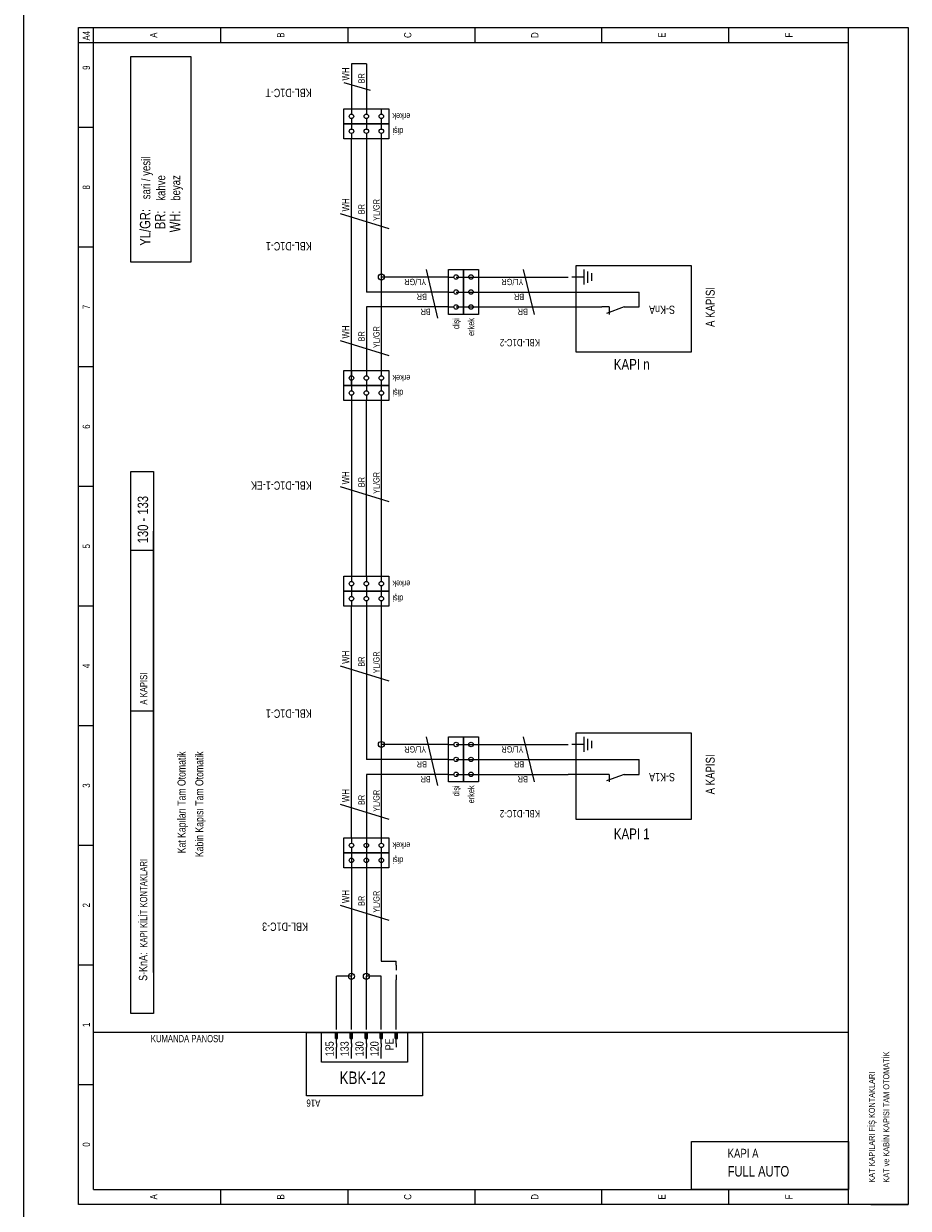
# Model space of a CAD drawing. Header units: centimetres. Extents: x 0 to 12476, y -30 to 2970.
# Tile 21 of 26: x 10361 to 11072, y 1019 to 1971. Entities that reach past the tile are written whole.
import ezdxf
from ezdxf.enums import TextEntityAlignment as Align

# ---------------------------------------------------------------- set-up
doc = ezdxf.new("R2010")
doc.units = ezdxf.units.CM
for name, color, linetype in [('ASN-CERCEVE', 7, 'Continuous'), ('ASN-ELEKTRIK', 3, 'Continuous'), ('ASN-ELEKTRIK-YAZI', 4, 'Continuous')]:
    doc.layers.add(name, color=color, linetype=linetype)

msp = doc.modelspace()

# ---------------------------------------------------------------- linework, layer by layer
at = {"layer": 'ASN-CERCEVE'}
msp.add_line((10360.8, 0), (10360.8, 2970), dxfattribs=at)
at = {"layer": 'ASN-ELEKTRIK'}
for p, q in [((10404.96, 1022.32), (10404.96, 1968.08)), ((10404.96, 1968.08), (11072.12, 1968.08)), ((10416.98, 1034.34), (10416.98, 1968.08)), ((10519.16, 1968.08), (10519.16, 1956.05)), ((10621.33, 1968.08), (10621.33, 1956.05)), ((10723.51, 1968.08), (10723.51, 1956.05)), ((10825.69, 1956.05), (10825.69, 1968.08)), ((10927.87, 1956.05), (10927.87, 1968.08)), ((11024.04, 1022.32), (11024.04, 1968.08)), ((11072.12, 1968.08), (11072.12, 1022.32)), ((10404.96, 1956.05), (11024.04, 1956.05)), ((10447.03, 1779.64), (10447.03, 1944.93)), ((10447.03, 1944.93), (10495.11, 1944.93)), ((10495.11, 1944.93), (10495.11, 1779.64)), ((10636.36, 1938.92), (10624.34, 1938.92)), ((10624.34, 1938.92), (10624.34, 1902.86)), ((10636.36, 1938.92), (10636.36, 1902.86)), ((10618.33, 1923.89), (10639.37, 1917.88)), ((10618.33, 1890.84), (10618.33, 1902.86)), ((10618.33, 1902.86), (10654.39, 1902.86)), ((10624.34, 1902.86), (10624.34, 1898.65)), ((10624.34, 1895.04), (10624.34, 1890.84)), ((10636.36, 1902.86), (10636.36, 1898.65)), ((10636.36, 1895.04), (10636.36, 1890.84)), ((10648.38, 1902.86), (10648.38, 1898.65)), ((10648.38, 1895.04), (10648.38, 1890.84)), ((10654.39, 1902.86), (10654.39, 1890.84)), ((10416.98, 1887.83), (10404.96, 1887.83)), ((10654.39, 1890.84), (10618.33, 1890.84)), ((10618.33, 1878.81), (10618.33, 1890.84)), ((10618.33, 1890.84), (10654.39, 1890.84)), ((10624.34, 1890.84), (10624.34, 1886.63)), ((10636.36, 1890.84), (10636.36, 1886.63)), ((10648.38, 1890.84), (10648.38, 1886.63)), ((10654.39, 1890.84), (10654.39, 1878.81)), ((10654.39, 1878.81), (10618.33, 1878.81)), ((10624.34, 1883.02), (10624.34, 1878.81)), ((10624.34, 1692.49), (10624.34, 1878.81)), ((10636.36, 1883.02), (10636.36, 1878.81)), ((10636.36, 1878.81), (10636.36, 1755.6)), ((10648.38, 1883.02), (10648.38, 1878.81)), ((10648.38, 1878.81), (10648.38, 1767.62)), ((10615.32, 1818.71), (10654.39, 1806.69)), ((10416.98, 1791.66), (10404.96, 1791.66)), ((10495.11, 1779.64), (10447.03, 1779.64)), ((10684.44, 1773.63), (10693.46, 1734.56)), ((10702.48, 1737.57), (10702.48, 1773.63)), ((10702.48, 1773.63), (10714.5, 1773.63)), ((10714.5, 1737.57), (10714.5, 1773.63)), ((10714.5, 1773.63), (10726.52, 1773.63)), ((10714.5, 1773.63), (10714.5, 1737.57)), ((10726.52, 1773.63), (10726.52, 1737.57)), ((10771.6, 1737.57), (10762.58, 1773.63)), ((10897.82, 1776.64), (10804.65, 1776.64)), ((10804.65, 1776.64), (10804.65, 1707.52)), ((10811.27, 1773.63), (10811.27, 1761.61)), ((10814.27, 1772.13), (10814.27, 1763.11)), ((10897.82, 1707.52), (10897.82, 1776.64)), ((10702.48, 1767.62), (10648.38, 1767.62)), ((10648.38, 1767.62), (10648.38, 1692.49)), ((10702.48, 1767.62), (10706.68, 1767.62)), ((10708.49, 1767.62), (10798.64, 1767.62)), ((10714.5, 1767.62), (10718.7, 1767.62)), ((10811.27, 1767.62), (10801.65, 1767.62)), ((10817.28, 1770.63), (10817.28, 1764.62)), ((10702.48, 1755.6), (10636.36, 1755.6)), ((10702.48, 1755.6), (10706.68, 1755.6)), ((10708.49, 1755.6), (10798.64, 1755.6)), ((10714.5, 1755.6), (10718.7, 1755.6)), ((10780.61, 1755.6), (10855.74, 1755.6)), ((10855.74, 1743.58), (10855.74, 1755.6)), ((10702.48, 1743.58), (10636.36, 1743.58)), ((10636.36, 1743.58), (10636.36, 1692.49)), ((10702.48, 1743.58), (10706.68, 1743.58)), ((10708.49, 1743.58), (10798.64, 1743.58)), ((10714.5, 1743.58), (10718.7, 1743.58)), ((10780.61, 1743.58), (10792.63, 1743.58)), ((10798.64, 1743.58), (10825.69, 1743.58)), ((10831.7, 1743.58), (10825.69, 1743.58)), ((10843.72, 1743.58), (10829.3, 1738.33)), ((10831.7, 1743.58), (10831.7, 1737.57)), ((10843.72, 1743.58), (10849.73, 1743.58)), ((10849.73, 1743.58), (10855.74, 1743.58)), ((10714.5, 1737.57), (10702.48, 1737.57)), ((10726.52, 1737.57), (10714.5, 1737.57)), ((10615.32, 1716.53), (10654.39, 1704.51)), ((10804.65, 1707.52), (10897.82, 1707.52)), ((10416.98, 1695.49), (10404.96, 1695.49)), ((10618.33, 1680.47), (10618.33, 1692.49)), ((10618.33, 1692.49), (10654.39, 1692.49)), ((10624.34, 1692.49), (10624.34, 1688.28)), ((10624.34, 1680.47), (10624.34, 1692.49)), ((10636.36, 1692.49), (10636.36, 1688.28)), ((10648.38, 1692.49), (10648.38, 1688.28)), ((10654.39, 1692.49), (10654.39, 1680.47)), ((10654.39, 1680.47), (10618.33, 1680.47)), ((10618.33, 1668.45), (10618.33, 1680.47)), ((10618.33, 1680.47), (10654.39, 1680.47)), ((10624.34, 1684.68), (10624.34, 1680.47)), ((10624.34, 1680.47), (10624.34, 1676.26)), ((10636.36, 1684.68), (10636.36, 1680.47)), ((10636.36, 1680.47), (10636.36, 1676.26)), ((10648.38, 1684.68), (10648.38, 1680.47)), ((10648.38, 1680.47), (10648.38, 1676.26)), ((10654.39, 1680.47), (10654.39, 1668.45)), ((10654.39, 1668.45), (10618.33, 1668.45)), ((10624.34, 1672.65), (10624.34, 1668.45)), ((10624.34, 1668.45), (10624.34, 1527.2)), ((10636.36, 1672.65), (10636.36, 1668.45)), ((10636.36, 1527.2), (10636.36, 1668.45)), ((10648.38, 1672.65), (10648.38, 1668.45)), ((10648.38, 1668.45), (10648.38, 1527.2)), ((10447.03, 1175.59), (10447.03, 1611.35)), ((10447.03, 1611.35), (10465.06, 1611.35)), ((10465.06, 1611.35), (10465.06, 1175.59)), ((10416.98, 1599.33), (10404.96, 1599.33)), ((10615.32, 1599.33), (10654.39, 1587.31)), ((10465.06, 1208.65), (10465.06, 1563.26)), ((10447.03, 1548.24), (10465.06, 1548.24)), ((10618.33, 1515.18), (10618.33, 1527.2)), ((10618.33, 1527.2), (10654.39, 1527.2)), ((10624.34, 1527.2), (10624.34, 1522.99)), ((10636.36, 1527.2), (10636.36, 1522.99)), ((10648.38, 1527.2), (10648.38, 1522.99)), ((10654.39, 1527.2), (10654.39, 1515.18)), ((10654.39, 1515.18), (10618.33, 1515.18)), ((10618.33, 1503.16), (10618.33, 1515.18)), ((10618.33, 1515.18), (10654.39, 1515.18)), ((10624.34, 1519.39), (10624.34, 1515.18)), ((10624.34, 1515.18), (10624.34, 1510.97)), ((10636.36, 1519.39), (10636.36, 1515.18)), ((10636.36, 1515.18), (10636.36, 1510.97)), ((10648.38, 1519.39), (10648.38, 1515.18)), ((10648.38, 1515.18), (10648.38, 1510.97)), ((10654.39, 1515.18), (10654.39, 1503.16)), ((10624.34, 1507.37), (10624.34, 1503.16)), ((10636.36, 1507.37), (10636.36, 1503.16)), ((10648.38, 1507.37), (10648.38, 1503.16)), ((10416.98, 1503.16), (10404.96, 1503.16)), ((10654.39, 1503.16), (10618.33, 1503.16)), ((10624.34, 1316.83), (10624.34, 1503.16)), ((10636.36, 1503.16), (10636.36, 1379.94)), ((10648.38, 1503.16), (10648.38, 1391.97)), ((10615.32, 1455.08), (10654.39, 1443.05)), ((10447.03, 1419.01), (10465.06, 1419.01)), ((10416.98, 1406.99), (10404.96, 1406.99)), ((10897.82, 1400.98), (10804.65, 1400.98)), ((10804.65, 1400.98), (10804.65, 1331.86)), ((10897.82, 1331.86), (10897.82, 1400.98)), ((10702.48, 1391.97), (10648.38, 1391.97)), ((10648.38, 1391.97), (10648.38, 1316.83)), ((10684.44, 1397.98), (10693.46, 1358.91)), ((10702.48, 1361.91), (10702.48, 1397.98)), ((10702.48, 1397.98), (10714.5, 1397.98)), ((10702.48, 1391.97), (10706.68, 1391.97)), ((10708.49, 1391.97), (10798.64, 1391.97)), ((10714.5, 1361.91), (10714.5, 1397.98)), ((10714.5, 1397.98), (10726.52, 1397.98)), ((10714.5, 1397.98), (10714.5, 1361.91)), ((10714.5, 1391.97), (10718.7, 1391.97)), ((10726.52, 1397.98), (10726.52, 1361.91)), ((10771.6, 1361.91), (10762.58, 1397.98)), ((10811.27, 1391.97), (10801.65, 1391.97)), ((10811.27, 1397.98), (10811.27, 1385.96)), ((10814.27, 1396.47), (10814.27, 1387.46)), ((10817.28, 1394.97), (10817.28, 1388.96)), ((10702.48, 1379.94), (10636.36, 1379.94)), ((10702.48, 1379.94), (10706.68, 1379.94)), ((10708.49, 1379.94), (10798.64, 1379.94)), ((10714.5, 1379.94), (10718.7, 1379.94)), ((10780.61, 1379.94), (10855.74, 1379.94)), ((10855.74, 1367.92), (10855.74, 1379.94)), ((10702.48, 1367.92), (10636.36, 1367.92)), ((10636.36, 1367.92), (10636.36, 1307.82)), ((10702.48, 1367.92), (10706.68, 1367.92)), ((10714.5, 1361.91), (10702.48, 1361.91)), ((10708.49, 1367.92), (10798.64, 1367.92)), ((10714.5, 1367.92), (10718.7, 1367.92)), ((10726.52, 1361.91), (10714.5, 1361.91)), ((10780.61, 1367.92), (10792.63, 1367.92)), ((10825.69, 1367.92), (10798.64, 1367.92)), ((10831.7, 1367.92), (10825.69, 1367.92)), ((10843.72, 1367.92), (10829.3, 1362.67)), ((10831.7, 1367.92), (10831.7, 1361.91)), ((10843.72, 1367.92), (10849.73, 1367.92)), ((10849.73, 1367.92), (10855.74, 1367.92)), ((10615.32, 1343.88), (10654.39, 1331.86)), ((10804.65, 1331.86), (10897.82, 1331.86)), ((10618.33, 1304.81), (10618.33, 1316.83)), ((10618.33, 1316.83), (10654.39, 1316.83)), ((10624.34, 1316.83), (10624.34, 1312.63)), ((10636.36, 1316.83), (10636.36, 1312.63)), ((10648.38, 1316.83), (10648.38, 1312.63)), ((10654.39, 1316.83), (10654.39, 1304.81)), ((10416.98, 1310.82), (10404.96, 1310.82)), ((10654.39, 1304.81), (10618.33, 1304.81)), ((10618.33, 1292.79), (10618.33, 1304.81)), ((10618.33, 1304.81), (10654.39, 1304.81)), ((10624.34, 1309.02), (10624.34, 1304.81)), ((10624.34, 1304.81), (10624.34, 1300.61)), ((10624.34, 1304.81), (10624.34, 1205.64)), ((10636.36, 1309.02), (10636.36, 1304.81)), ((10636.36, 1304.81), (10636.36, 1300.61)), ((10636.36, 1304.81), (10636.36, 1205.64)), ((10648.38, 1309.02), (10648.38, 1304.81)), ((10648.38, 1304.81), (10648.38, 1300.61)), ((10648.38, 1304.81), (10648.38, 1217.66)), ((10654.39, 1304.81), (10654.39, 1292.79)), ((10624.34, 1297), (10624.34, 1292.79)), ((10636.36, 1297), (10636.36, 1292.79)), ((10648.38, 1297), (10648.38, 1292.79)), ((10654.39, 1292.79), (10618.33, 1292.79)), ((10615.32, 1262.74), (10654.39, 1250.72)), ((10416.98, 1214.66), (10404.96, 1214.66)), ((10648.38, 1217.66), (10660.4, 1217.66)), ((10660.4, 1214.66), (10660.4, 1217.66)), ((10660.4, 1214.66), (10660.4, 1210.45)), ((10624.34, 1205.64), (10612.32, 1205.64)), ((10612.32, 1166.57), (10612.32, 1205.64)), ((10624.34, 1166.57), (10624.34, 1205.64)), ((10648.38, 1205.64), (10636.36, 1205.64)), ((10636.36, 1166.57), (10636.36, 1205.64)), ((10648.38, 1166.57), (10648.38, 1205.64)), ((10660.4, 1206.84), (10660.4, 1202.64)), ((10660.4, 1166.57), (10660.4, 1202.64)), ((10465.06, 1175.59), (10447.03, 1175.59)), ((10612.32, 1162.97), (10612.32, 1166.57)), ((10624.34, 1162.97), (10624.34, 1166.57)), ((10636.36, 1162.97), (10636.36, 1166.57)), ((10648.38, 1162.97), (10648.38, 1166.57)), ((10660.4, 1162.97), (10660.4, 1166.57)), ((10645.38, 1160.56), (10416.98, 1160.56)), ((10588.28, 1109.47), (10588.28, 1160.56)), ((10588.28, 1160.56), (10681.44, 1160.56)), ((10600.3, 1136.52), (10600.3, 1160.56)), ((10600.3, 1160.56), (10669.42, 1160.56)), ((10611.42, 1160.56), (10613.22, 1160.56)), ((10611.42, 1155.75), (10611.42, 1160.56)), ((10611.42, 1155.75), (10613.22, 1155.75)), ((10611.72, 1155.75), (10611.72, 1160.56)), ((10612.02, 1155.75), (10612.02, 1160.56)), ((10612.32, 1151.55), (10612.32, 1160.56)), ((10612.62, 1155.75), (10612.62, 1160.56)), ((10612.92, 1155.75), (10612.92, 1160.56)), ((10613.22, 1155.75), (10613.22, 1160.56)), ((10623.44, 1160.56), (10625.24, 1160.56)), ((10623.44, 1155.75), (10623.44, 1160.56)), ((10623.44, 1155.75), (10625.24, 1155.75)), ((10623.74, 1155.75), (10623.74, 1160.56)), ((10624.04, 1155.75), (10624.04, 1160.56)), ((10624.34, 1151.55), (10624.34, 1160.56)), ((10624.64, 1155.75), (10624.64, 1160.56)), ((10624.94, 1155.75), (10624.94, 1160.56)), ((10625.24, 1155.75), (10625.24, 1160.56)), ((10635.46, 1160.56), (10637.26, 1160.56)), ((10635.46, 1155.75), (10635.46, 1160.56)), ((10635.46, 1155.75), (10637.26, 1155.75)), ((10635.76, 1155.75), (10635.76, 1160.56)), ((10636.06, 1155.75), (10636.06, 1160.56)), ((10636.36, 1151.55), (10636.36, 1160.56)), ((10636.66, 1155.75), (10636.66, 1160.56)), ((10636.96, 1155.75), (10636.96, 1160.56)), ((10637.26, 1155.75), (10637.26, 1160.56)), ((11024.04, 1160.56), (10645.38, 1160.56)), ((10647.48, 1160.56), (10649.28, 1160.56)), ((10647.48, 1155.75), (10647.48, 1160.56)), ((10647.48, 1155.75), (10649.28, 1155.75)), ((10647.78, 1155.75), (10647.78, 1160.56)), ((10648.08, 1155.75), (10648.08, 1160.56)), ((10648.38, 1151.55), (10648.38, 1160.56)), ((10648.68, 1155.75), (10648.68, 1160.56)), ((10648.98, 1155.75), (10648.98, 1160.56)), ((10649.28, 1155.75), (10649.28, 1160.56)), ((10659.5, 1160.56), (10661.3, 1160.56)), ((10659.5, 1155.75), (10659.5, 1160.56)), ((10659.5, 1155.75), (10661.3, 1155.75)), ((10659.8, 1155.75), (10659.8, 1160.56)), ((10660.1, 1155.75), (10660.1, 1160.56)), ((10660.4, 1151.55), (10660.4, 1160.56)), ((10660.7, 1155.75), (10660.7, 1160.56)), ((10661, 1155.75), (10661, 1160.56)), ((10661.3, 1155.75), (10661.3, 1160.56)), ((10669.42, 1160.56), (10669.42, 1136.52)), ((10681.44, 1160.56), (10681.44, 1109.47)), ((10612.32, 1151.55), (10612.32, 1148.54)), ((10612.32, 1139.53), (10612.32, 1148.54)), ((10624.34, 1151.55), (10624.34, 1148.54)), ((10624.34, 1139.53), (10624.34, 1148.54)), ((10636.36, 1151.55), (10636.36, 1148.54)), ((10636.36, 1139.53), (10636.36, 1148.54)), ((10648.38, 1151.55), (10648.38, 1148.54)), ((10648.38, 1139.53), (10648.38, 1148.54)), ((10660.4, 1151.55), (10660.4, 1148.54)), ((10669.42, 1136.52), (10600.3, 1136.52)), ((10416.98, 1118.49), (10404.96, 1118.49)), ((10681.44, 1109.47), (10588.28, 1109.47)), ((10416.98, 1034.34), (11024.04, 1034.34)), ((10519.16, 1034.34), (10519.16, 1022.32)), ((10621.33, 1034.34), (10621.33, 1022.32)), ((10723.51, 1034.34), (10723.51, 1022.32)), ((10825.69, 1022.32), (10825.69, 1034.34)), ((10927.87, 1022.32), (10927.87, 1034.34)), ((11024.04, 1022.32), (11024.04, 1034.34)), ((11072.12, 1022.32), (10404.96, 1022.32)), ((11042.07, 1022.32), (11072.12, 1022.32))]:
    msp.add_line(p, q, dxfattribs=at)
msp.add_lwpolyline([(11024.04, 1034.34), (10897.82, 1034.34), (10897.82, 1072.94), (11024.04, 1072.94), (11024.04, 1034.34)], dxfattribs=at)
for centre, radius in [((10624.34, 1896.85), 1.8), ((10636.36, 1896.85), 1.8), ((10648.38, 1896.85), 1.8), ((10624.34, 1884.82), 1.8), ((10636.36, 1884.82), 1.8), ((10648.38, 1884.82), 1.8), ((10648.38, 1767.62), 2.4), ((10708.49, 1767.62), 1.8), ((10720.51, 1767.62), 1.8), ((10708.49, 1755.6), 1.8), ((10720.51, 1755.6), 1.8), ((10708.49, 1743.58), 1.8), ((10720.51, 1743.58), 1.8), ((10624.34, 1686.48), 1.8), ((10636.36, 1686.48), 1.8), ((10648.38, 1686.48), 1.8), ((10624.34, 1674.46), 1.8), ((10636.36, 1674.46), 1.8), ((10648.38, 1674.46), 1.8), ((10624.34, 1521.19), 1.8), ((10636.36, 1521.19), 1.8), ((10648.38, 1521.19), 1.8), ((10624.34, 1509.17), 1.8), ((10636.36, 1509.17), 1.8), ((10648.38, 1509.17), 1.8), ((10648.38, 1391.97), 2.4), ((10708.49, 1391.97), 1.8), ((10720.51, 1391.97), 1.8), ((10708.49, 1379.94), 1.8), ((10720.51, 1379.94), 1.8), ((10708.49, 1367.92), 1.8), ((10720.51, 1367.92), 1.8), ((10624.34, 1310.82), 1.8), ((10636.36, 1310.82), 1.8), ((10648.38, 1310.82), 1.8), ((10624.34, 1298.8), 1.8), ((10636.36, 1298.8), 1.8), ((10648.38, 1298.8), 1.8), ((10624.34, 1205.64), 2.4), ((10636.36, 1205.64), 2.4)]:
    msp.add_circle(centre, radius, dxfattribs=at)

# ---------------------------------------------------------------- texts
at = {"layer": 'ASN-ELEKTRIK-YAZI', "width": 0.8}
for s, height, rotation, p in [('A4', 5.89, 90, (10414.09, 1957.74)), ('WH', 5.89, 90, (10622.66, 1925.58)), ('BR', 5.049, 90, (10634.92, 1923.29)), ('KBL-D1C-T', 6.732, 180, (10592.36, 1918.96)), ('sari / yesil', 7.2126, 90, (10462.66, 1830.13)), ('kahve', 7.213, 90, (10474.68, 1828.93)), ('beyaz', 7.213, 90, (10486.7, 1828.93)), ('WH', 5.89, 90, (10622.66, 1820.39)), ('BR', 5.049, 90, (10634.92, 1818.11)), ('YL/GR', 5.049, 90, (10646.94, 1812.7)), ('KBL-D1C-1', 6.732, 180, (10592.36, 1795.75)), ('YL/GR', 5.049, 180, (10684.44, 1766.18)), ('YL/GR', 5.049, 180, (10762.58, 1766.18)), ('BR', 5.049, 180, (10685.05, 1754.16)), ('BR', 5.049, 180, (10763.18, 1754.16)), ('BR', 5.049, 180, (10688.05, 1742.14)), ('BR', 5.049, 180, (10766.19, 1742.14)), ('WH', 5.89, 90, (10622.66, 1718.21)), ('YL/GR', 5.049, 90, (10646.94, 1710.52)), ('BR', 5.049, 90, (10634.92, 1715.93)), ('KBL-D1C-2', 5.89, 180, (10775.92, 1717.85)), ('WH', 5.89, 90, (10622.66, 1601.01)), ('KBL-D1C-1-EK', 6.7317, 180, (10592.36, 1603.41)), ('BR', 5.049, 90, (10634.92, 1598.73)), ('YL/GR', 5.049, 90, (10646.94, 1593.32)), ('130 - 133', 8.415, 90, (10460.85, 1553.65)), ('WH', 5.89, 90, (10622.66, 1456.76)), ('BR', 5.049, 90, (10634.92, 1454.47)), ('YL/GR', 5.049, 90, (10646.94, 1449.07)), ('A KAPISI', 5.77, 90, (10460.13, 1423.94)), ('KBL-D1C-1', 6.732, 180, (10592.36, 1420.09)), ('YL/GR', 5.049, 180, (10684.44, 1390.52)), ('YL/GR', 5.049, 180, (10762.58, 1390.52)), ('BR', 5.049, 180, (10685.05, 1378.5)), ('BR', 5.049, 180, (10763.18, 1378.5)), ('BR', 5.049, 180, (10688.05, 1366.48)), ('BR', 5.049, 180, (10766.19, 1366.48)), ('WH', 5.89, 90, (10622.66, 1345.56)), ('YL/GR', 5.049, 90, (10646.94, 1337.87)), ('BR', 5.049, 90, (10634.92, 1343.28)), ('KBL-D1C-2', 5.89, 180, (10775.92, 1339.19)), ('KAPI KİLİT KONTAKLARI', 5.7701, 90, (10460.13, 1228.6)), ('WH', 5.89, 90, (10622.66, 1264.42)), ('BR', 5.049, 90, (10634.92, 1262.14)), ('YL/GR', 5.049, 90, (10646.94, 1256.73)), ('KBL-D1C-3', 6.732, 180, (10589.36, 1248.8)), ('135', 6.732, 90, (10610.16, 1141.33)), ('133', 6.732, 90, (10622.18, 1141.33)), ('130', 6.732, 90, (10634.2, 1141.33)), ('120', 6.732, 90, (10646.22, 1141.33)), ('PE', 6.732, 90, (10658.24, 1146.14)), ('KAT ve KABİN KAPISI TAM OTOMATİK', 4.8084, 90, (11056.78, 1039.79)), ('KAT KAPILARI FİŞ KONTAKLARI', 4.8084, 90, (11045.2, 1039.79))]:
    msp.add_text(s, height=height, rotation=rotation, dxfattribs=at).set_placement(p)
for s, height, p in [('A', 5.89, (10468.19, 1962.07)), ('B', 5.89, (10570.37, 1962.07)), ('C', 5.89, (10672.54, 1962.07)), ('D', 5.89, (10774.72, 1962.07)), ('E', 5.89, (10876.9, 1962.07)), ('F', 5.89, (10979.08, 1962.07)), ('9', 5.89, (10414.09, 1935.91)), ('8', 5.89, (10414.09, 1839.75)), ('A KAPISI', 7.213, (10916.45, 1743.58)), ('7', 5.89, (10414.09, 1743.58)), ('6', 5.89, (10414.09, 1647.41)), ('5', 5.89, (10414.09, 1551.24)), ('4', 5.89, (10414.09, 1455.08)), ('A KAPISI', 7.213, (10916.45, 1367.92)), ('3', 5.89, (10414.09, 1358.91)), ('2', 5.89, (10414.09, 1262.74)), ('1', 5.89, (10414.09, 1166.57)), ('0', 5.89, (10414.09, 1070.41)), ('A', 5.89, (10468.19, 1028.33)), ('B', 5.89, (10570.37, 1028.33)), ('C', 5.89, (10672.54, 1028.33)), ('D', 5.89, (10774.72, 1028.33)), ('E', 5.89, (10876.9, 1028.33)), ('F', 5.89, (10979.08, 1028.33))]:
    msp.add_text(s, height=height, rotation=90, dxfattribs=at).set_placement(p, align=Align.CENTER)
for s, height, rotation, p in [('erkek', 5.049, 180, (10657.28, 1899.37)), ('dişi', 5.049, 180, (10657.28, 1887.35)), ('YL/GR:', 8.415, 90, (10462.66, 1822.32)), ('BR:', 8.415, 90, (10474.68, 1821.11)), ('WH:', 8.415, 90, (10486.7, 1821.11)), ('S-KnA', 6.732, 180, (10863.68, 1744.66)), ('dişi', 5.049, 90, (10711.01, 1734.68)), ('erkek', 5.049, 90, (10723.03, 1734.68)), ('erkek', 5.049, 180, (10657.28, 1689)), ('dişi', 5.049, 180, (10657.28, 1676.98)), ('erkek', 5.049, 180, (10657.28, 1523.72)), ('dişi', 5.049, 180, (10657.28, 1511.69)), ('Kat Kapıları Tam Otomatik', 6.4913, 90, (10491.01, 1386.32)), ('Kabin Kapısı Tam Otomatik', 6.4913, 90, (10505.27, 1386.32)), ('S-K1A', 6.732, 180, (10863.68, 1369.01)), ('dişi', 5.049, 90, (10711.01, 1359.03)), ('erkek', 5.049, 90, (10723.03, 1359.03)), ('erkek', 5.049, 180, (10657.28, 1313.35)), ('dişi', 5.049, 180, (10657.28, 1301.33)), ('S-KnA:', 6.732, 90, (10460.13, 1224.75)), ('A16', 5.89, 180, (10588.16, 1106.59))]:
    msp.add_text(s, height=height, rotation=rotation, dxfattribs=at).set_placement(p, align=Align.RIGHT)
for s, height, p in [('KAPI n', 8.655, (10849.73, 1693.12)), ('KAPI 1', 8.655, (10849.73, 1315.76)), ('KBK-12', 10.098, (10633.36, 1119))]:
    msp.add_text(s, height=height, dxfattribs=at).set_placement(p, align=Align.CENTER)
msp.add_text('KUMANDA PANOSU', height=5.7701, dxfattribs=at).set_placement((10521.68, 1152.63), align=Align.RIGHT)
for s, height, p in [('KAPI A', 7.213, (10926.8, 1059.73)), ('FULL AUTO', 8.415, (10926.8, 1044.7))]:
    msp.add_text(s, height=height, dxfattribs=at).set_placement(p)

doc.saveas('drawing.dxf')
